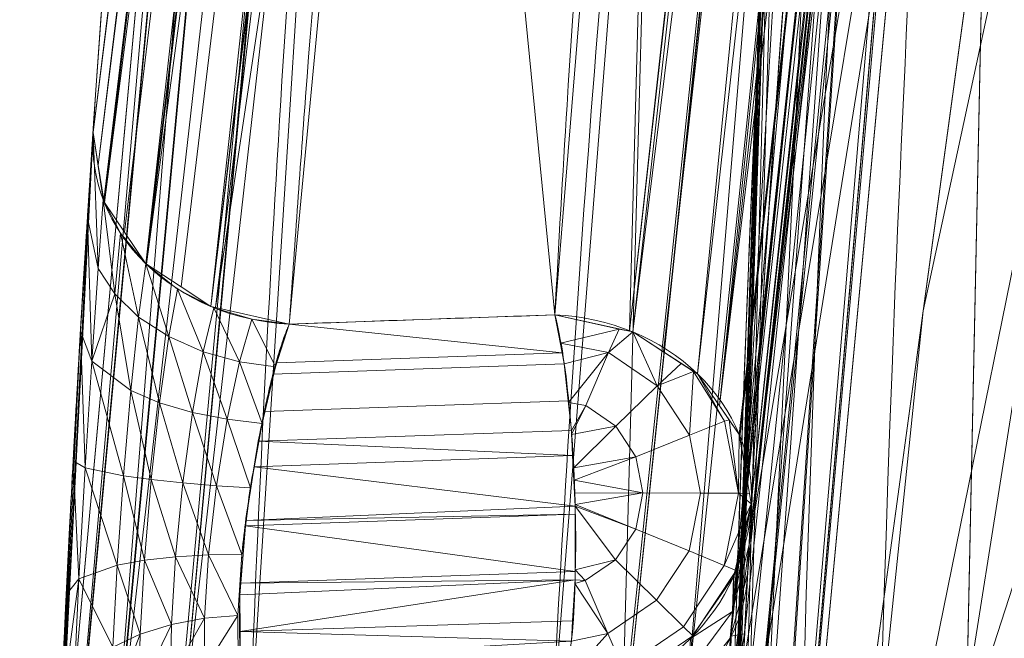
# Model space of a CAD drawing. Header units: millimetres. Extents: x -72 to 72, y -145 to 145.
# Tile 210 of 256: x -57.524 to -56.075, y 1.753 to 2.663. Entities that reach past the tile are written whole.
import ezdxf

# ---------------------------------------------------------------- set-up
doc = ezdxf.new("R2010")
doc.units = ezdxf.units.MM
doc.layers.add('1', color=7, linetype='CONTINUOUS')

msp = doc.modelspace()

# ---------------------------------------------------------------- linework, layer by layer
at = {"layer": '1', "color": 163, "linetype": 'Continuous', "lineweight": 13}
msp.add_line((-56.4475, 1.9512, 3.1707), (-56.4475, 1.9512, 10), dxfattribs=at)
at = {"layer": '1', "color": 163, "linetype": 'Continuous', "lineweight": 13, "extrusion": (0, 0, -1)}
for centre, radius in [((0, 0, 144.0046), 61.0181), ((0, 0, 147), 60.9142), ((0, 0, 145), 60), ((0, 0, 146), 59.5), ((0, 0, 124.3698), 56.3953)]:
    msp.add_circle(centre, radius, dxfattribs=at)
at = {"layer": '1', "color": 163, "linetype": 'Continuous', "lineweight": 13}
for centre, radius in [((0, 0, -145), 60.4434), ((0, 0, -146.7071), 60.2071), ((0, 0, -146), 60)]:
    msp.add_circle(centre, radius, dxfattribs=at)
at = {"layer": '1', "color": 163, "linetype": 'Continuous', "lineweight": 13, "extrusion": (-0.032683, -0.486834, -0.872883)}
msp.add_arc((-57.1546, 2.5609, -1.8056), 0.3, 88.6474, 180, dxfattribs=at)
at = {"layer": '1', "color": 163, "linetype": 'Continuous', "lineweight": 13, "extrusion": (0.99055, 0.034591, 0.132721)}
msp.add_arc((3.9466, 10.6604, -55.7219), 0.3, 180, 330.5175, dxfattribs=at)
at = {"layer": '1', "color": 163, "linetype": 'Continuous', "lineweight": 13, "extrusion": (0.026242, 0.487133, 0.872934)}
msp.add_arc((56.7707, 2.4965, 2.237), 0.3, 180, 270.6916, dxfattribs=at)
at = {"layer": '1', "color": 163, "linetype": 'Continuous', "lineweight": 13}
msp.add_arc((-56.747, 1.9673, 3.1707), 0.3, 272, 356.9165, dxfattribs=at)
at = {"layer": '1', "color": 163, "linetype": 'Continuous', "lineweight": 13, "extrusion": (6.70888e-07, -6.83697e-07, 1)}
msp.add_arc((-56.747, 1.9673, 10), 0.3, 272, 356.9165, dxfattribs=at)
at = {"layer": '1', "color": 163, "linetype": 'Continuous', "lineweight": 13, "extrusion": (0.024847, 0.487181, 0.872948)}
msp.add_arc((56.7737, 0.7034, -0.8533), 0.3, 94.5498, 180, dxfattribs=at)
at = {"layer": '1', "color": 163, "linetype": 'Continuous', "lineweight": 13}
for points, knots in [([(-56.5, 0, 18.8148), (-56.5, 0.8525, 18.8148), (-56.4397, 2.5575, 18.7992), (-56.0802, 5.9497, 18.7093), (-55.1883, 10.1238, 18.4939), (-53.4522, 14.9297, 18.0897), (-51.1165, 19.4623, 17.5549), (-48.2543, 23.6596, 16.8962), (-44.9408, 27.4954, 16.1445), (-41.2478, 30.9483, 15.3319), (-38.574, 32.9925, 14.7564), (-37.1942, 33.9496, 14.462)], [0, 0, 0, 0, 0.0625, 0.125, 0.25, 0.375, 0.5, 0.625, 0.75, 0.875, 1, 1, 1, 1]), ([(-56.0092, 7.4308, -40.1881), (-56.3877, 4.5783, -40.186), (-56.6408, 0.1337, -40.1852), (-56.2404, -6.0209, -40.1887), (-55.5435, -10.7162, -40.1937), (-54.419, -15.4548, -40.2011), (-52.8466, -20.1921, -40.2107), (-50.8093, -24.8841, -40.2227), (-48.2961, -29.4776, -40.237), (-45.2955, -33.9182, -40.2537), (-41.8019, -38.1419, -40.2727), (-37.8257, -42.0923, -40.294), (-33.3833, -45.7042, -40.3176), (-28.4909, -48.9101, -40.3436), (-21.4102, -52.5496, -40.3813), (-15.5377, -54.4811, -40.4131), (-11.4458, -55.3284, -40.4359)], [0, 0, 0, 0, 0.125, 0.1875, 0.25, 0.3125, 0.375, 0.4375, 0.5, 0.5625, 0.625, 0.6875, 0.75, 0.8125, 0.875, 1, 1, 1, 1]), ([(-55.7921, 7.3986, -43.1801), (-56.0246, 5.6455, -43.1785), (-56.3222, 2.1453, -43.1763), (-56.2775, -3.0831, -43.1759), (-55.7447, -8.3172, -43.1783), (-54.7209, -13.5077, -43.1836), (-53.4738, -17.706, -43.1903), (-52.2499, -20.9716, -43.197), (-51.2194, -23.3755, -43.2027), (-50.0721, -25.74, -43.209), (-48.3889, -28.8319, -43.2184), (-46.0147, -32.5492, -43.2317), (-42.7958, -36.6787, -43.2497), (-39.8059, -39.8551, -43.2666), (-37.2255, -42.2377, -43.2812), (-35.2025, -43.9372, -43.2927), (-33.1028, -45.5406, -43.3046), (-30.9384, -47.0388, -43.3168), (-28.72, -48.425, -43.3294), (-25.6796, -50.1348, -43.3467), (-22.5174, -51.6324, -43.3647), (-19.2318, -52.9145, -43.3834), (-15.8914, -54.0389, -43.4024), (-13.3418, -54.7035, -43.4169), (-11.6398, -55.0636, -43.4266)], [0, 0, 0, 0, 0.0625, 0.125, 0.1875, 0.25, 0.3125, 0.34375, 0.375, 0.40625, 0.4375, 0.5, 0.5625, 0.625, 0.65625, 0.6875, 0.71875, 0.75, 0.78125, 0.8125, 0.875, 0.90625, 0.9375, 1, 1, 1, 1]), ([(-56.6294, 6.2741, 10.2494), (-56.6295, 6.2741, 10.2494), (-56.6295, 6.2741, 10.2493), (-56.7402, 5.6545, 9.1384), (-56.835, 5.0342, 8.0262), (-56.9929, 3.7928, 5.8003), (-57.056, 3.1715, 4.6864), (-57.1119, 2.4385, 3.372), (-57.1199, 2.3269, 3.172), (-57.1274, 2.2153, 2.9719)], [0, 0, 0, 0, 0.000007, 0.000007, 0.458826, 0.458826, 0.91765, 0.91765, 1, 1, 1, 1]), ([(-56.7366, 2.229, 3.0243), (-56.731, 2.3318, 3.2085), (-56.7251, 2.4346, 3.3928), (-56.6799, 3.1592, 4.6913), (-56.6252, 3.7808, 5.8052), (-56.4839, 5.0231, 8.0314), (-56.3972, 5.6438, 9.1439), (-56.2944, 6.2639, 10.2551), (-56.2944, 6.2639, 10.2551), (-56.2944, 6.2639, 10.2551)], [0, 0, 0, 0, 0.076342, 0.076342, 0.538171, 0.538171, 0.999993, 0.999993, 1, 1, 1, 1]), ([(-57.1867, 1.5873, -0.2484), (-57.1645, 2.2059, 0.8607), (-57.1268, 2.8244, 1.9696), (-57.0201, 4.0606, 4.1861), (-56.9512, 4.6785, 5.2939), (-56.8502, 5.415, 6.6144), (-56.8333, 5.5342, 6.8281), (-56.8158, 5.6534, 7.0417)], [0, 0, 0, 0, 0.45598, 0.45598, 0.911961, 0.911961, 1, 1, 1, 1]), ([(-56.3116, 5.6358, 6.9736), (-56.3293, 5.527, 6.7787), (-56.3465, 5.4182, 6.5838), (-56.4581, 4.6922, 5.2831), (-56.537, 4.0744, 4.1761), (-56.6632, 2.8381, 1.961), (-56.7105, 2.2196, 0.8527), (-56.742, 1.6009, -0.2559), (-56.742, 1.6009, -0.2559), (-56.742, 1.6009, -0.2559)], [0, 0, 0, 0, 0.081004, 0.081004, 0.540502, 0.540502, 0.999993, 0.999993, 1, 1, 1, 1]), ([(-57.4751, 1.363, 3.1105), (-57.4751, 1.363, 3.0773), (-57.4749, 1.3681, 3.0108), (-57.4737, 1.4001, 2.8814), (-57.4706, 1.4827, 2.7349), (-57.4645, 1.6297, 2.5964), (-57.4559, 1.816, 2.5187), (-57.4455, 2.017, 2.5011), (-57.4345, 2.2115, 2.554), (-57.4257, 2.3535, 2.6435), (-57.4198, 2.444, 2.7412), (-57.4173, 2.4809, 2.7967), (-57.4162, 2.4971, 2.8256)], [0, 0, 0, 0, 0.0625, 0.125, 0.25, 0.375, 0.5, 0.625, 0.75, 0.875, 0.9375, 1, 1, 1, 1]), ([(-57.1274, 2.2153, 2.9719), (-57.1278, 2.2144, 2.9701), (-57.1286, 2.2123, 2.9666), (-57.1304, 2.2082, 2.9595), (-57.1335, 2.2006, 2.9473), (-57.1396, 2.1839, 2.9239), (-57.1513, 2.1453, 2.8809), (-57.1671, 2.0766, 2.8334), (-57.1843, 1.9801, 2.8053), (-57.1987, 1.8789, 2.8102), (-57.2012, 1.7847, 2.8504), (-57.1998, 1.7098, 2.9199), (-57.1964, 1.6701, 2.9951), (-57.1915, 1.6543, 3.0604), (-57.1879, 1.6517, 3.0938), (-57.1857, 1.6518, 3.1105)], [0, 0, 0, 0, 0.007812, 0.015625, 0.03125, 0.0625, 0.125, 0.25, 0.375, 0.5, 0.625, 0.75, 0.875, 0.9375, 1, 1, 1, 1]), ([(-56.4475, 1.9512, 10), (-56.4475, 1.9512, 10.0538), (-56.448, 1.9419, 10.1617), (-56.4511, 1.8823, 10.3699), (-56.4591, 1.7263, 10.5953), (-56.4711, 1.4575, 10.7859), (-56.4828, 1.1332, 10.844), (-56.4914, 0.8086, 10.7865), (-56.4962, 0.5399, 10.5954), (-56.498, 0.3838, 10.37), (-56.4986, 0.3243, 10.1617), (-56.4986, 0.315, 10.0538), (-56.4986, 0.315, 10)], [0, 0, 0, 0, 0.0625, 0.125, 0.25, 0.375, 0.5, 0.625, 0.75, 0.875, 0.9375, 1, 1, 1, 1]), ([(-56.4986, 0.315, 0), (-56.4986, 0.315, -0.0451), (-56.4986, 0.3218, -0.1353), (-56.4982, 0.3644, -0.3111), (-56.497, 0.4742, -0.5112), (-56.494, 0.6713, -0.7017), (-56.4886, 0.9225, -0.8114), (-56.4806, 1.1952, -0.8401), (-56.4709, 1.4603, -0.771), (-56.4624, 1.6537, -0.6499), (-56.4565, 1.7761, -0.5168), (-56.454, 1.8257, -0.4412), (-56.4529, 1.8475, -0.4018)], [0, 0, 0, 0, 0.0625, 0.125, 0.25, 0.375, 0.5, 0.625, 0.75, 0.875, 0.9375, 1, 1, 1, 1])]:
    msp.add_open_spline(points, degree=3, knots=knots, dxfattribs=at)
for points in [[(-56.4975, 0, -15.8146), (-56.4983, 2.4841, -15.8137), (-56.3359, 4.9682, -15.8128), (-56.0092, 7.4308, -15.8119)], [(-56.5, 0, -15.8146), (-56.5, 2.512, -14.9586), (-56.2788, 4.9878, -14.1121), (-55.8549, 7.4074, -13.2876)], [(-55.8679, 6.7502, -11.81), (-55.973, 6.1921, -12.1402), (-56.1572, 5.0728, -12.8033), (-56.3549, 3.3862, -13.8041), (-56.4736, 1.6945, -14.8086), (-56.5, 0.5649, -15.4794), (-56.5, 0, -15.8146)], [(-57.4162, 2.4971, 2.8256), (-57.3371, 3.6765, 4.9231), (-57.191, 5.0402, 7.3488), (-56.9143, 6.5883, 10.1025)], [(-56.0089, 5.9535, 10.4019), (-56.2572, 4.4554, 7.6953), (-56.3844, 3.1213, 5.2848), (-56.4475, 1.9512, 3.1707)], [(-56.4529, 1.8475, -0.4018), (-56.3932, 3.0188, 1.7144), (-56.2696, 4.3529, 4.1244), (-56.026, 5.8498, 6.8282)], [(-57.1021, 5.4348, 7.1871), (-57.3254, 3.9156, 4.4852), (-57.4325, 2.5494, 2.0553), (-57.476, 1.3361, -0.1025)], [(-57.1274, 2.2153, 2.9719), (-56.9971, 2.2199, 2.9894), (-56.8668, 2.2244, 3.0069), (-56.7366, 2.229, 3.0243)]]:
    msp.add_open_spline(points, degree=3, dxfattribs=at)
for points in [[(-70.2134, 46.8571, -147), (-64.8, 0, -147), (-60.9142, 0, -147), (-55.6479, 24.776, -147)], [(-62.3, 0, -163), (-60.3667, 44.6527, -163), (-56.8902, 41.5225, -163)], [(-56.8902, 41.5225, -163), (-52.4412, 40.0769, -163), (-55.841, -40.9879, -163), (-62.3, 0, -163)], [(-54.1315, 0, -123.8834), (-51.4822, 16.7276, -123.8834), (-53.6351, 17.4271, -124.3698), (-56.3953, 0, -124.3698)], [(-53.8544, 8.6489, 33.5636), (-54.168, 11.6145, 26.0273), (-56.3186, 1.0393, 24.8532)], [(-56.1943, 2.2349, 18.7405), (-56.3186, 1.0393, 24.8532), (-54.168, 11.6145, 26.0273)], [(-54.168, 11.6145, 26.0273), (-55.1613, 9.7908, 18.4895), (-56.1943, 2.2349, 18.7405)], [(-55.5385, 9.7929, -124.3698), (-63.0255, 11.3657, -124.52), (-62.4047, 1.5354, -124.475)], [(-55.5385, -9.7929, -124.3698), (-55.5385, 9.7929, -124.3698), (-62.4047, 1.5354, -124.475)], [(-56.3186, 1.0393, 24.8532), (-55.9271, -1.7637, 30.5795), (-53.8544, 8.6489, 33.5636)], [(-56.5, 0, 18.8148), (-55.3534, 8.3857, 18.5362), (-56.4711, 1.4479, 10.7636)], [(-56.4596, 1.7121, 10.5824), (-56.4711, 1.4479, 10.7636), (-55.3534, 8.3857, 18.5362)], [(-56.4506, 1.8914, 10.3162), (-56.4596, 1.7121, 10.5824), (-55.3534, 8.3857, 18.5362)], [(-55.3534, 8.3857, 18.5362), (-55.886, 6.6534, 10.8261), (-56.4506, 1.8914, 10.3162)], [(-55.8549, 7.4074, -13.2876), (-56.0092, 7.4308, -15.8119), (-56.5, 0, -15.8146)], [(-56.4047, 3.2596, -22.8848), (-56.4975, 0, -15.8146), (-56.0092, 7.4308, -15.8119)], [(-56.4951, 0.539, -32.4565), (-56.0092, 7.4308, -40.1881), (-56.2718, -5.041, -40.1884)], [(-56.4951, 0.539, -32.4565), (-56.495, 0.7514, -32.4162), (-56.0092, 7.4308, -40.1881)], [(-56.4188, 3.0284, -32.4082), (-56.0092, 7.4308, -40.1881), (-56.495, 0.7514, -32.4162)], [(-56.2329, -3.1921, -40.1883), (-56.0092, 7.4308, -40.1881), (-55.7921, 7.3986, -43.1801)], [(-55.7921, 7.3986, -43.1801), (-56.037, -3.1781, -43.1773), (-56.2329, -3.1921, -40.1883)], [(-55.8679, 6.7502, -11.81), (-56.5, 0, -15.8146), (-55.9399, 6.356, -0.7647)], [(-56.4506, 1.8914, 10.3162), (-55.886, 6.6534, 10.8261), (-55.9429, 6.339, 10.7553)], [(-56.911, 6.5374, 10.1306), (-56.9143, 6.5883, 10.1026), (-57.4162, 2.4971, 2.8256)], [(-57.4162, 2.4971, 2.8256), (-57.4085, 2.449, 2.8522), (-56.911, 6.5374, 10.1306)], [(-56.9074, 6.4827, 10.1608), (-56.911, 6.5374, 10.1306), (-57.4085, 2.449, 2.8522)], [(-57.4085, 2.449, 2.8522), (-57.4002, 2.3977, 2.8804), (-56.9074, 6.4827, 10.1608)], [(-56.9074, 6.4827, 10.1608), (-57.4002, 2.3977, 2.8804), (-57.3996, 2.3941, 2.8824)], [(-56.9072, 6.4783, 10.1632), (-56.9074, 6.4827, 10.1608), (-57.3996, 2.3941, 2.8824)], [(-56.8794, 6.4304, 10.1872), (-56.9072, 6.4783, 10.1632), (-57.3996, 2.3941, 2.8824)], [(-57.3996, 2.3941, 2.8824), (-57.3701, 2.3507, 2.9056), (-56.8794, 6.4304, 10.1872)], [(-56.8794, 6.4304, 10.1872), (-57.3701, 2.3507, 2.9056), (-57.3386, 2.3041, 2.9303)], [(-56.8493, 6.3784, 10.2132), (-56.8794, 6.4304, 10.1872), (-57.3386, 2.3041, 2.9303)], [(-58.0316, -18.8556, -144.0046), (-60.6838, 6.3781, -144.0046), (-60.1123, 6.3181, -145), (-57.4851, -18.678, -145)], [(-56.8481, 6.3775, 10.2136), (-56.8493, 6.3784, 10.2132), (-57.3386, 2.3041, 2.9303)], [(-57.3386, 2.3041, 2.9303), (-57.3374, 2.3034, 2.9307), (-56.8481, 6.3775, 10.2136)], [(-56.7956, 6.3389, 10.2298), (-56.8481, 6.3775, 10.2136), (-57.3374, 2.3034, 2.9307)], [(-55.9858, 6.0913, -0.584), (-55.9399, 6.356, -0.7647), (-56.5, 0, -15.8146)], [(-57.3374, 2.3034, 2.9307), (-57.2867, 2.27, 2.9474), (-56.7956, 6.3389, 10.2298)], [(-56.7956, 6.3389, 10.2298), (-57.2867, 2.27, 2.9474), (-57.2429, 2.2413, 2.9618)], [(-56.751, 6.3061, 10.2437), (-56.7956, 6.3389, 10.2298), (-57.2429, 2.2413, 2.9618)], [(-56.4506, 1.8914, 10.3162), (-55.9429, 6.339, 10.7553), (-55.9896, 6.0692, 10.5638)], [(-56.7432, 6.304, 10.244), (-56.751, 6.3061, 10.2437), (-57.2429, 2.2413, 2.9618)], [(-57.2429, 2.2413, 2.9618), (-57.2361, 2.2397, 2.9624), (-56.7432, 6.304, 10.244)], [(-56.9348, 4.2464, 6.6136), (-56.7432, 6.304, 10.244), (-57.2361, 2.2397, 2.9624)], [(-56.6265, 2.2048, 3.0345), (-56.179, 6.2341, 10.2611), (-56.5717, 4.248, 6.6423)], [(-56.1736, 6.2327, 10.2614), (-56.179, 6.2341, 10.2611), (-56.6265, 2.2048, 3.0345)], [(-56.1736, 6.2327, 10.2614), (-56.6265, 2.2048, 3.0345), (-56.6218, 2.2038, 3.0349)], [(-56.6218, 2.2038, 3.0349), (-56.1274, 6.1992, 10.2758), (-56.1736, 6.2327, 10.2614)], [(-56.6218, 2.2038, 3.0349), (-56.5766, 2.1745, 3.0499), (-56.1274, 6.1992, 10.2758)], [(-56.1274, 6.1992, 10.2758), (-56.5766, 2.1745, 3.0499), (-56.5265, 2.142, 3.0665)], [(-56.5265, 2.142, 3.0665), (-56.0755, 6.1615, 10.292), (-56.1274, 6.1992, 10.2758)], [(-56.0755, 6.1615, 10.292), (-56.5265, 2.142, 3.0665), (-56.4942, 2.0953, 3.0916)], [(-56.4942, 2.0953, 3.0916), (-56.0446, 6.1092, 10.3184), (-56.0755, 6.1615, 10.292)], [(-56.0172, 6.0627, 10.3417), (-56.0446, 6.1092, 10.3184), (-56.4942, 2.0953, 3.0916)], [(-55.9858, 6.0913, -0.584), (-56.5, 0, -15.8146), (-56.4805, 1.1876, -0.8241)], [(-56.4805, 1.1876, -0.8241), (-56.0161, 5.9101, -0.3169), (-55.9858, 6.0913, -0.584)], [(-56.0172, 6.0627, 10.3417), (-56.4942, 2.0953, 3.0916), (-56.4652, 2.0532, 3.1142)], [(-56.0172, 6.0627, 10.3417), (-56.4652, 2.0532, 3.1142), (-56.4645, 2.0491, 3.1165)], [(-56.4645, 2.0491, 3.1165), (-56.0169, 6.0577, 10.3445), (-56.0172, 6.0627, 10.3417)], [(-56.0169, 6.0577, 10.3445), (-56.4645, 2.0491, 3.1165), (-56.4557, 1.9987, 3.1444)], [(-56.4557, 1.9987, 3.1444), (-56.0128, 6.0038, 10.3742), (-56.0169, 6.0577, 10.3445)], [(-56.4506, 1.8914, 10.3162), (-55.9896, 6.0692, 10.5638), (-56.0089, 5.9535, 10.4019)], [(-56.0128, 6.0038, 10.3742), (-56.4557, 1.9987, 3.1444), (-56.4475, 1.9512, 3.1707)], [(-56.4475, 1.9512, 3.1707), (-56.0089, 5.9535, 10.4019), (-56.0128, 6.0038, 10.3742)], [(-56.0089, 5.9535, 10.4019), (-56.4475, 1.9512, 10), (-56.4506, 1.8914, 10.3162)], [(-56.0089, 5.9535, 10.4019), (-56.4475, 1.9512, 3.1707), (-56.4475, 1.9512, 10)], [(-56.0161, 5.9101, -0.3169), (-56.4805, 1.1876, -0.8241), (-56.4686, 1.508, -0.7332)], [(-56.0161, 5.9101, -0.3169), (-56.4686, 1.508, -0.7332), (-56.4573, 1.7597, -0.5315)], [(-56.0161, 5.9101, -0.3169), (-56.4573, 1.7597, -0.5315), (-56.4529, 1.8475, -0.4018)], [(-56.4529, 1.8475, -0.4018), (-56.026, 5.8498, 0), (-56.0161, 5.9101, -0.3169)], [(-56.4774, 1.7566, -0.3504), (-56.0571, 5.7672, 6.8771), (-56.026, 5.8498, 6.8282)], [(-56.026, 5.8498, 6.8282), (-56.4529, 1.8475, -0.4018), (-56.4774, 1.7566, -0.3504)], [(-56.4529, 1.8475, -0.4018), (-56.026, 5.8498, 6.8282), (-56.026, 5.8498, 0)], [(-56.4784, 1.7533, -0.3485), (-56.0581, 5.7646, 6.8787), (-56.0571, 5.7672, 6.8771)], [(-56.0571, 5.7672, 6.8771), (-56.4774, 1.7566, -0.3504), (-56.4784, 1.7533, -0.3485)], [(-56.4784, 1.7533, -0.3485), (-56.1221, 5.6955, 6.9231), (-56.0581, 5.7646, 6.8787)], [(-56.2101, 5.6507, 6.9561), (-56.1221, 5.6955, 6.9231), (-56.5415, 1.6741, -0.3025)], [(-56.4784, 1.7533, -0.3485), (-56.5415, 1.6741, -0.3025), (-56.1221, 5.6955, 6.9231)], [(-57.3875, 1.5128, -0.2028), (-57.0058, 5.5924, 7.0913), (-56.9183, 5.6377, 7.0588)], [(-57.2961, 1.5666, -0.2346), (-57.3875, 1.5128, -0.2028), (-56.9183, 5.6377, 7.0588)], [(-57.2901, 1.5677, -0.2354), (-57.2961, 1.5666, -0.2346), (-56.9183, 5.6377, 7.0588)], [(-56.9183, 5.6377, 7.0588), (-56.9132, 5.6385, 7.058), (-57.2901, 1.5677, -0.2354)], [(-57.0576, 3.6215, 3.3988), (-57.2901, 1.5677, -0.2354), (-56.9132, 5.6385, 7.058)], [(-56.2133, 5.6503, 6.9566), (-56.6375, 1.6201, -0.2697), (-56.583, 3.6197, 3.3614)], [(-56.6336, 1.6209, -0.2702), (-56.6375, 1.6201, -0.2697), (-56.2133, 5.6503, 6.9566)], [(-56.6336, 1.6209, -0.2702), (-56.2133, 5.6503, 6.9566), (-56.2101, 5.6507, 6.9561)], [(-56.2101, 5.6507, 6.9561), (-56.5415, 1.6741, -0.3025), (-56.6336, 1.6209, -0.2702)], [(-57.3887, 1.5121, -0.2024), (-57.0708, 5.5213, 7.1363), (-57.0069, 5.5918, 7.0917)], [(-57.3875, 1.5128, -0.2028), (-57.3887, 1.5121, -0.2024), (-57.0069, 5.5918, 7.0917)], [(-57.0069, 5.5918, 7.0917), (-57.0058, 5.5924, 7.0913), (-57.3875, 1.5128, -0.2028)], [(-57.4524, 1.4286, -0.1546), (-57.0716, 5.5191, 7.1376), (-57.0708, 5.5213, 7.1363)], [(-57.4516, 1.4315, -0.1562), (-57.4524, 1.4286, -0.1546), (-57.0708, 5.5213, 7.1363)], [(-57.0708, 5.5213, 7.1363), (-57.3887, 1.5121, -0.2024), (-57.4516, 1.4315, -0.1562)], [(-57.1021, 5.4348, 7.1871), (-57.0716, 5.5191, 7.1376), (-57.4524, 1.4286, -0.1546)], [(-57.4524, 1.4286, -0.1546), (-57.476, 1.3361, -0.1025), (-57.1021, 5.4348, 7.1871)], [(-57.2361, 2.2397, 2.9624), (-57.1274, 2.2153, 2.9719), (-56.9348, 4.2464, 6.6136)], [(-56.9348, 4.2464, 6.6136), (-57.1274, 2.2153, 2.9719), (-56.7366, 2.229, 3.0243)], [(-56.7366, 2.229, 3.0243), (-56.5717, 4.248, 6.6423), (-56.9348, 4.2464, 6.6136)], [(-56.5717, 4.248, 6.6423), (-56.7366, 2.229, 3.0243), (-56.6265, 2.2048, 3.0345)], [(-57.2379, 3.9463, 4.5398), (-57.476, 1.3361, -0.1025), (-57.4162, 2.4971, 2.8256)], [(-57.4162, 2.4971, 2.8256), (-57.2386, 3.9448, 5.4006), (-57.2379, 3.9463, 4.5398)], [(-56.3335, 3.549, -14.1768), (-56.1776, 3.7023, -14.5516), (-56.5, 0, -15.8146)], [(-57.0576, 3.6215, 3.3988), (-57.1867, 1.5873, -0.2484), (-57.2901, 1.5677, -0.2354)], [(-56.583, 3.6197, 3.3614), (-56.742, 1.6009, -0.2559), (-57.1867, 1.5873, -0.2484), (-57.0576, 3.6215, 3.3988)], [(-56.6375, 1.6201, -0.2697), (-56.742, 1.6009, -0.2559), (-56.583, 3.6197, 3.3614)], [(-56.1841, 3.3738, -13.8131), (-56.3335, 3.549, -14.1768), (-56.5, 0, -15.8146)], [(-56.4047, 3.2596, -22.8848), (-56.4177, 3.0476, -22.9252), (-56.4975, 0, -15.8146)], [(-56.4975, 0, -15.8146), (-56.4177, 3.0476, -22.9252), (-56.4918, 0.9591, -23.0619)], [(-56.4177, 3.0476, -22.9252), (-56.4894, 1.0952, -23.2701), (-56.4918, 0.9591, -23.0619)], [(-56.4894, 1.0952, -23.2701), (-56.4177, 3.0476, -22.9252), (-56.4286, 2.8395, -23.0626)], [(-56.495, 0.7514, -32.4162), (-56.4286, 2.8396, -32.2789), (-56.4188, 3.0284, -32.4082)], [(-56.4353, 2.7035, -32.0703), (-56.4286, 2.8396, -32.2789), (-56.495, 0.7514, -32.4162)], [(-56.4286, 2.8395, -23.0626), (-56.4349, 2.7121, -23.2502), (-56.4894, 1.0952, -23.2701)], [(-56.4894, 1.0952, -23.2701), (-56.4349, 2.7121, -23.2502), (-56.4357, 2.663, -23.4855)], [(-56.4353, 2.7035, -32.0703), (-56.495, 0.7514, -32.4162), (-56.4918, 0.9592, -32.2793)], [(-56.4918, 0.9592, -32.2793), (-56.4896, 1.0866, -32.092), (-56.4353, 2.7035, -32.0703)], [(-56.4353, 2.7035, -32.0703), (-56.4896, 1.0866, -32.092), (-56.4865, 1.1356, -31.8572)], [(-56.4357, 2.663, -31.8558), (-56.4353, 2.7035, -32.0703), (-56.4865, 1.1356, -31.8572)], [(-56.4865, 1.1356, -23.4842), (-56.4894, 1.0952, -23.2701), (-56.4357, 2.663, -23.4855)], [(-56.4865, 1.1356, -31.8572), (-56.4865, 1.1356, -23.4842), (-56.4357, 2.663, -23.4855), (-56.4357, 2.663, -31.8558)], [(-57.476, 1.3361, -0.1025), (-57.4218, 2.4123, 2.708), (-57.4162, 2.4971, 2.8256)], [(-57.4162, 2.4971, 2.8256), (-57.4244, 2.3718, 2.6714), (-57.4088, 2.2972, 2.7514)], [(-57.4088, 2.2972, 2.7514), (-57.4012, 2.3982, 2.8802), (-57.4162, 2.4971, 2.8256)], [(-57.476, 1.3361, -0.1025), (-57.4345, 2.209, 2.5638), (-57.4218, 2.4123, 2.708)], [(-57.4012, 2.3982, 2.8802), (-57.4088, 2.2972, 2.7514), (-57.3844, 2.26, 2.7903)], [(-57.3844, 2.26, 2.7903), (-57.3758, 2.349, 2.9067), (-57.4012, 2.3982, 2.8802)], [(-57.4244, 2.3718, 2.6714), (-57.4345, 2.205, 2.5654), (-57.4181, 2.1608, 2.6614)], [(-57.4181, 2.1608, 2.6614), (-57.4088, 2.2972, 2.7514), (-57.4244, 2.3718, 2.6714)], [(-57.3758, 2.349, 2.9067), (-57.3844, 2.26, 2.7903), (-57.3491, 2.2258, 2.8253)], [(-57.3491, 2.2258, 2.8253), (-57.3386, 2.3041, 2.9303), (-57.3758, 2.349, 2.9067)], [(-57.3386, 2.3041, 2.9303), (-57.3491, 2.2258, 2.8253), (-57.3047, 2.1969, 2.854)], [(-57.3047, 2.1969, 2.854), (-57.2917, 2.2669, 2.9493), (-57.3386, 2.3041, 2.9303)], [(-57.3844, 2.26, 2.7903), (-57.4088, 2.2972, 2.7514), (-57.4181, 2.1608, 2.6614)], [(-57.2917, 2.2669, 2.9493), (-57.3047, 2.1969, 2.854), (-57.2541, 2.1747, 2.875)], [(-57.2541, 2.1747, 2.875), (-57.2384, 2.2394, 2.9627), (-57.2917, 2.2669, 2.9493)], [(-57.3844, 2.26, 2.7903), (-57.4181, 2.1608, 2.6614), (-57.3605, 2.1177, 2.7505)], [(-57.3605, 2.1177, 2.7505), (-57.3491, 2.2258, 2.8253), (-57.3844, 2.26, 2.7903)], [(-57.2384, 2.2394, 2.9627), (-57.2541, 2.1747, 2.875), (-57.2007, 2.16, 2.8878)], [(-57.2007, 2.16, 2.8878), (-57.1824, 2.2224, 2.9701), (-57.2384, 2.2394, 2.9627)], [(-56.3186, 1.0393, 24.8532), (-56.1943, 2.2349, 18.7405), (-56.4999, 0, 18.8147)], [(-57.3491, 2.2258, 2.8253), (-57.3605, 2.1177, 2.7505), (-57.3182, 2.0998, 2.7858)], [(-57.3182, 2.0998, 2.7858), (-57.3047, 2.1969, 2.854), (-57.3491, 2.2258, 2.8253)], [(-57.1824, 2.2224, 2.9701), (-57.2007, 2.16, 2.8878), (-57.1476, 2.1526, 2.8926)], [(-57.1476, 2.1526, 2.8926), (-57.1274, 2.2153, 2.9719), (-57.1824, 2.2224, 2.9701)], [(-56.7258, 2.173, 2.9583), (-56.7366, 2.229, 3.0243), (-57.1274, 2.2153, 2.9719)], [(-56.6417, 2.2081, 3.0331), (-56.7366, 2.229, 3.0243), (-56.7285, 2.1873, 2.9752)], [(-57.476, 1.3361, -0.1025), (-57.4475, 1.9769, 2.5108), (-57.4345, 2.209, 2.5638)], [(-57.4345, 2.205, 2.5654), (-57.4454, 2.0143, 2.5154), (-57.4279, 2.0039, 2.6175)], [(-57.4279, 2.0039, 2.6175), (-57.4181, 2.1608, 2.6614), (-57.4345, 2.205, 2.5654)], [(-57.1274, 2.2153, 2.9719), (-57.1461, 2.1582, 2.9019), (-56.7258, 2.173, 2.9583)], [(-56.7285, 2.1873, 2.9752), (-56.6575, 2.1736, 2.9721), (-56.6417, 2.2081, 3.0331)], [(-56.6218, 2.2038, 3.0349), (-56.6417, 2.2081, 3.0331), (-56.6575, 2.1736, 2.9721)], [(-56.6218, 2.2038, 3.0349), (-56.6575, 2.1736, 2.9721), (-56.5861, 2.1244, 2.9721)], [(-56.5861, 2.1244, 2.9721), (-56.5506, 2.1576, 3.0586), (-56.6218, 2.2038, 3.0349)], [(-57.3047, 2.1969, 2.854), (-57.3182, 2.0998, 2.7858), (-57.2699, 2.0855, 2.8125)], [(-57.2699, 2.0855, 2.8125), (-57.2541, 2.1747, 2.875), (-57.3047, 2.1969, 2.854)], [(-57.2541, 2.1747, 2.875), (-57.2699, 2.0855, 2.8125), (-57.2187, 2.0754, 2.8296)], [(-57.2187, 2.0754, 2.8296), (-57.2007, 2.16, 2.8878), (-57.2541, 2.1747, 2.875)], [(-56.6575, 2.1736, 2.9721), (-56.7285, 2.1873, 2.9752), (-56.7227, 2.1571, 2.9396)], [(-56.6575, 2.1736, 2.9721), (-56.7227, 2.1571, 2.9396), (-56.7166, 2.1, 2.9091)], [(-56.7166, 2.1, 2.9091), (-56.6912, 2.0959, 2.9054), (-56.6575, 2.1736, 2.9721)], [(-56.6912, 2.0959, 2.9054), (-56.6467, 2.0652, 2.9054), (-56.5861, 2.1244, 2.9721), (-56.6575, 2.1736, 2.9721)], [(-57.4181, 2.1608, 2.6614), (-57.4279, 2.0039, 2.6175), (-57.3715, 1.9923, 2.7128)], [(-57.3715, 1.9923, 2.7128), (-57.3605, 2.1177, 2.7505), (-57.4181, 2.1608, 2.6614)], [(-57.2007, 2.16, 2.8878), (-57.2187, 2.0754, 2.8296), (-57.1674, 2.0694, 2.8377)], [(-57.1674, 2.0694, 2.8377), (-57.1476, 2.1526, 2.8926), (-57.2007, 2.16, 2.8878)], [(-56.7227, 2.1571, 2.9396), (-56.7258, 2.173, 2.9583), (-57.1461, 2.1582, 2.9019), (-57.1514, 2.1419, 2.8819)], [(-57.1514, 2.1419, 2.8819), (-57.1634, 2.0868, 2.8504), (-56.7169, 2.1025, 2.9104), (-56.7227, 2.1571, 2.9396)], [(-56.5325, 2.1459, 3.0646), (-56.5506, 2.1576, 3.0586), (-56.5861, 2.1244, 2.9721)], [(-56.5325, 2.1459, 3.0646), (-56.5861, 2.1244, 2.9721), (-56.5386, 2.0519, 2.9721)], [(-56.5386, 2.0519, 2.9721), (-56.487, 2.0728, 3.0645), (-56.5325, 2.1459, 3.0646)], [(-56.5265, 2.142, 3.0665), (-56.5325, 2.1459, 3.0646), (-56.487, 2.0728, 3.0645)], [(-56.487, 2.0728, 3.0645), (-56.48, 2.0747, 3.1027), (-56.5265, 2.142, 3.0665)], [(-57.3605, 2.1177, 2.7505), (-57.3715, 1.9923, 2.7128), (-57.3306, 1.9868, 2.7511)], [(-57.3306, 1.9868, 2.7511), (-57.3182, 2.0998, 2.7858), (-57.3605, 2.1177, 2.7505)], [(-56.6467, 2.0652, 2.9054), (-56.6172, 2.02, 2.9054), (-56.5386, 2.0519, 2.9721), (-56.5861, 2.1244, 2.9721)], [(-56.7122, 2.0589, 2.8871), (-56.7169, 2.1025, 2.9104), (-57.1634, 2.0868, 2.8504), (-57.173, 2.0433, 2.8255)], [(-57.3182, 2.0998, 2.7858), (-57.3306, 1.9868, 2.7511), (-57.284, 1.9819, 2.7807)], [(-57.284, 1.9819, 2.7807), (-57.2699, 2.0855, 2.8125), (-57.3182, 2.0998, 2.7858)], [(-56.6912, 2.0959, 2.9054), (-56.7166, 2.1, 2.9091), (-56.7122, 2.0589, 2.8871)], [(-56.7122, 2.0589, 2.8871), (-56.7119, 2.0528, 2.8858), (-56.6912, 2.0959, 2.9054)], [(-56.6467, 2.0652, 2.9054), (-56.6912, 2.0959, 2.9054), (-56.7119, 2.0528, 2.8858)], [(-57.2699, 2.0855, 2.8125), (-57.284, 1.9819, 2.7807), (-57.2345, 1.9777, 2.8006)], [(-57.2345, 1.9777, 2.8006), (-57.2187, 2.0754, 2.8296), (-57.2699, 2.0855, 2.8125)], [(-57.2187, 2.0754, 2.8296), (-57.2345, 1.9777, 2.8006), (-57.1846, 1.9744, 2.8111)], [(-57.1846, 1.9744, 2.8111), (-57.1674, 2.0694, 2.8377), (-57.2187, 2.0754, 2.8296)], [(-56.5386, 2.0519, 2.9721), (-56.5221, 1.9667, 2.9721), (-56.4664, 1.9666, 3.0645), (-56.487, 2.0728, 3.0645)], [(-56.48, 2.0747, 3.1027), (-56.487, 2.0728, 3.0645), (-56.4664, 1.9666, 3.0645)], [(-56.4664, 1.9666, 3.0645), (-56.4652, 2.0532, 3.1142), (-56.48, 2.0747, 3.1027)], [(-56.7104, 2.022, 2.8827), (-56.7122, 2.0589, 2.8871), (-57.173, 2.0433, 2.8255)], [(-56.7119, 2.0528, 2.8858), (-56.7088, 2.004, 2.8754), (-56.6467, 2.0652, 2.9054)], [(-56.6172, 2.02, 2.9054), (-56.6467, 2.0652, 2.9054), (-56.7088, 2.004, 2.8754)], [(-57.173, 2.0433, 2.8255), (-57.1789, 2.0055, 2.8203), (-56.7104, 2.022, 2.8827)], [(-56.6172, 2.02, 2.9054), (-56.6069, 1.967, 2.9054), (-56.5221, 1.9667, 2.9721), (-56.5386, 2.0519, 2.9721)], [(-56.4664, 1.9666, 3.0645), (-56.4501, 1.9661, 3.1624), (-56.4652, 2.0532, 3.1142)], [(-57.4454, 2.0143, 2.5154), (-57.4557, 1.8171, 2.5291), (-57.4369, 1.8407, 2.6272)], [(-57.4369, 1.8407, 2.6272), (-57.4279, 2.0039, 2.6175), (-57.4454, 2.0143, 2.5154)], [(-56.7066, 1.9478, 2.874), (-56.7104, 2.022, 2.8827), (-57.1789, 2.0055, 2.8203)], [(-56.7088, 2.004, 2.8754), (-56.7081, 1.986, 2.8749), (-56.6172, 2.02, 2.9054)], [(-56.6069, 1.967, 2.9054), (-56.6172, 2.02, 2.9054), (-56.7081, 1.986, 2.8749)], [(-57.4279, 2.0039, 2.6175), (-57.4369, 1.8407, 2.6272), (-57.3808, 1.8608, 2.719)], [(-57.3808, 1.8608, 2.719), (-57.3715, 1.9923, 2.7128), (-57.4279, 2.0039, 2.6175)], [(-57.1789, 2.0055, 2.8203), (-57.1914, 1.9264, 2.8094), (-56.7066, 1.9478, 2.874)], [(-57.3715, 1.9923, 2.7128), (-57.3808, 1.8608, 2.719), (-57.3406, 1.8682, 2.7564)], [(-57.3406, 1.8682, 2.7564), (-57.3306, 1.9868, 2.7511), (-57.3715, 1.9923, 2.7128)], [(-57.3306, 1.9868, 2.7511), (-57.3406, 1.8682, 2.7564), (-57.2948, 1.8732, 2.7855)], [(-57.2948, 1.8732, 2.7855), (-57.284, 1.9819, 2.7807), (-57.3306, 1.9868, 2.7511)], [(-56.7081, 1.986, 2.8749), (-56.7073, 1.9669, 2.8745), (-56.6069, 1.967, 2.9054)], [(-57.4598, 1.7295, 2.5578), (-57.4475, 1.9769, 2.5108), (-57.476, 1.3361, -0.1025)], [(-57.284, 1.9819, 2.7807), (-57.2948, 1.8732, 2.7855), (-57.2462, 1.8759, 2.8057)], [(-57.2462, 1.8759, 2.8057), (-57.2345, 1.9777, 2.8006), (-57.284, 1.9819, 2.7807)], [(-57.2345, 1.9777, 2.8006), (-57.2462, 1.8759, 2.8057), (-57.1972, 1.8763, 2.817)], [(-57.1972, 1.8763, 2.817), (-57.1846, 1.9744, 2.8111), (-57.2345, 1.9777, 2.8006)], [(-56.6069, 1.967, 2.9054), (-56.7073, 1.9669, 2.8745), (-56.7067, 1.95, 2.8741)], [(-56.7067, 1.95, 2.8741), (-56.6174, 1.914, 2.9054), (-56.6069, 1.967, 2.9054)], [(-56.6069, 1.967, 2.9054), (-56.6174, 1.914, 2.9054), (-56.539, 1.8817, 2.9721), (-56.5221, 1.9667, 2.9721)], [(-56.5221, 1.9667, 2.9721), (-56.539, 1.8817, 2.9721), (-56.4876, 1.8605, 3.0645), (-56.4664, 1.9666, 3.0645)], [(-56.4475, 1.9512, 3.1707), (-56.4664, 1.9666, 3.0645), (-56.4876, 1.8605, 3.0645)], [(-56.4475, 1.9512, 3.1707), (-56.4501, 1.9661, 3.1624), (-56.4664, 1.9666, 3.0645)], [(-56.7066, 1.9359, 2.8771), (-56.7066, 1.9478, 2.874), (-57.1914, 1.9264, 2.8094)], [(-56.6174, 1.914, 2.9054), (-56.7067, 1.95, 2.8741), (-56.7066, 1.9478, 2.874)], [(-56.6472, 1.8689, 2.9054), (-56.7066, 1.9478, 2.874), (-56.7066, 1.8538, 2.8985)], [(-56.7066, 1.9478, 2.874), (-56.6472, 1.8689, 2.9054), (-56.6174, 1.914, 2.9054)], [(-56.4876, 1.8605, 3.0645), (-56.4696, 1.8531, 3.1707), (-56.4475, 1.9512, 3.1707)], [(-56.4475, 1.9512, 10), (-56.4727, 1.8476, 10), (-56.4749, 1.7928, 10.2667)], [(-56.4749, 1.7928, 10.2667), (-56.4506, 1.8914, 10.3162), (-56.4475, 1.9512, 10)], [(-56.4736, 1.8438, 3.1707), (-56.4736, 1.8438, 10), (-56.4475, 1.9512, 10), (-56.4475, 1.9512, 3.1707)], [(-57.1914, 1.9264, 2.8094), (-57.192, 1.9188, 2.8114), (-56.7066, 1.9359, 2.8771)], [(-56.7066, 1.8515, 2.8991), (-56.7066, 1.9359, 2.8771), (-57.192, 1.9188, 2.8114)], [(-57.192, 1.9188, 2.8114), (-57.1989, 1.8345, 2.8339), (-56.7066, 1.8515, 2.8991)], [(-56.6174, 1.914, 2.9054), (-56.6472, 1.8689, 2.9054), (-56.5869, 1.8094, 2.9721), (-56.539, 1.8817, 2.9721)], [(-56.4506, 1.8914, 10.3162), (-56.4749, 1.7928, 10.2667), (-56.4824, 1.637, 10.4982)], [(-56.4824, 1.637, 10.4982), (-56.4594, 1.7162, 10.5763), (-56.4506, 1.8914, 10.3162)], [(-57.3008, 1.7737, 2.8294), (-57.2948, 1.8732, 2.7855), (-57.3406, 1.8682, 2.7564)], [(-57.2948, 1.8732, 2.7855), (-57.3008, 1.7737, 2.8294), (-57.2522, 1.7827, 2.8469)], [(-57.2522, 1.7827, 2.8469), (-57.2462, 1.8759, 2.8057), (-57.2948, 1.8732, 2.7855)], [(-57.2462, 1.8759, 2.8057), (-57.2522, 1.7827, 2.8469), (-57.2032, 1.7868, 2.8567)], [(-57.2032, 1.7868, 2.8567), (-57.1972, 1.8763, 2.817), (-57.2462, 1.8759, 2.8057)], [(-56.539, 1.8817, 2.9721), (-56.5869, 1.8094, 2.9721), (-56.5472, 1.7703, 3.0645), (-56.4876, 1.8605, 3.0645)], [(-57.3872, 1.7403, 2.7722), (-57.3808, 1.8608, 2.719), (-57.4369, 1.8407, 2.6272)], [(-57.3808, 1.8608, 2.719), (-57.3872, 1.7403, 2.7722), (-57.3467, 1.7594, 2.8043)], [(-57.3467, 1.7594, 2.8043), (-57.3406, 1.8682, 2.7564), (-57.3808, 1.8608, 2.719)], [(-57.3406, 1.8682, 2.7564), (-57.3467, 1.7594, 2.8043), (-57.3008, 1.7737, 2.8294)], [(-56.7066, 1.8538, 2.8985), (-56.6919, 1.8385, 2.9054), (-56.6472, 1.8689, 2.9054)], [(-56.6472, 1.8689, 2.9054), (-56.6919, 1.8385, 2.9054), (-56.6585, 1.7605, 2.9721), (-56.5869, 1.8094, 2.9721)], [(-56.4876, 1.8605, 3.0645), (-56.5472, 1.7703, 3.0645), (-56.5334, 1.7567, 3.1707), (-56.4696, 1.8531, 3.1707)], [(-57.464, 1.6367, 2.6091), (-57.4442, 1.6912, 2.6934), (-57.4369, 1.8407, 2.6272)], [(-57.4369, 1.8407, 2.6272), (-57.4557, 1.8171, 2.5291), (-57.464, 1.6367, 2.6091)], [(-57.4369, 1.8407, 2.6272), (-57.4442, 1.6912, 2.6934), (-57.3872, 1.7403, 2.7722)], [(-56.7066, 1.8395, 2.9023), (-56.7066, 1.8515, 2.8991), (-57.1989, 1.8345, 2.8339)], [(-56.6919, 1.8385, 2.9054), (-56.7066, 1.8538, 2.8985), (-56.7066, 1.8395, 2.9023)], [(-56.5369, 1.7532, 3.1707), (-56.5369, 1.7532, 10), (-56.4736, 1.8438, 10), (-56.4736, 1.8438, 3.1707)], [(-56.4749, 1.7928, 10.2667), (-56.4736, 1.8438, 10), (-56.5369, 1.7532, 10)], [(-56.4774, 1.7566, -0.3504), (-56.4529, 1.8475, -0.4018), (-56.4573, 1.7597, -0.5315)], [(-56.4749, 1.7928, 10.2667), (-56.4727, 1.8476, 10), (-56.4736, 1.8438, 10)], [(-56.7066, 1.8395, 2.9023), (-57.2003, 1.8174, 2.8385), (-57.1999, 1.7631, 2.8816)], [(-57.1989, 1.8345, 2.8339), (-57.2003, 1.8174, 2.8385), (-56.7066, 1.8395, 2.9023)], [(-57.1999, 1.7631, 2.8816), (-56.7104, 1.7791, 2.946), (-56.7066, 1.8395, 2.9023)], [(-56.707, 1.834, 2.9063), (-56.7122, 1.749, 2.9678), (-56.6585, 1.7605, 2.9721)], [(-56.7066, 1.8395, 2.9023), (-56.707, 1.834, 2.9063), (-56.6919, 1.8385, 2.9054)], [(-56.6585, 1.7605, 2.9721), (-56.6919, 1.8385, 2.9054), (-56.707, 1.834, 2.9063)], [(-56.5869, 1.8094, 2.9721), (-56.6585, 1.7605, 2.9721), (-56.6366, 1.7094, 3.0645), (-56.5472, 1.7703, 3.0645)], [(-57.302, 1.6953, 2.9045), (-57.2524, 1.7091, 2.917), (-57.2522, 1.7827, 2.8469)], [(-57.2522, 1.7827, 2.8469), (-57.3008, 1.7737, 2.8294), (-57.302, 1.6953, 2.9045)], [(-57.2524, 1.7091, 2.917), (-57.2028, 1.7155, 2.9239), (-57.2032, 1.7868, 2.8567)], [(-57.2032, 1.7868, 2.8567), (-57.2522, 1.7827, 2.8469), (-57.2524, 1.7091, 2.917)], [(-56.4824, 1.637, 10.4982), (-56.4749, 1.7928, 10.2667), (-56.5396, 1.7057, 10.2303)], [(-56.5369, 1.7532, 10), (-56.5396, 1.7057, 10.2303), (-56.4749, 1.7928, 10.2667)], [(-57.3488, 1.6739, 2.8862), (-57.302, 1.6953, 2.9045), (-57.3008, 1.7737, 2.8294)], [(-57.3008, 1.7737, 2.8294), (-57.3467, 1.7594, 2.8043), (-57.3488, 1.6739, 2.8862)], [(-56.7122, 1.749, 2.9678), (-56.7104, 1.7791, 2.946), (-57.1999, 1.7631, 2.8816)], [(-56.5472, 1.7703, 3.0645), (-56.6366, 1.7094, 3.0645), (-56.629, 1.6915, 3.1707), (-56.5334, 1.7567, 3.1707)], [(-57.3904, 1.6453, 2.8626), (-57.3488, 1.6739, 2.8862), (-57.3467, 1.7594, 2.8043)], [(-57.3467, 1.7594, 2.8043), (-57.3872, 1.7403, 2.7722), (-57.3904, 1.6453, 2.8626)], [(-57.1999, 1.7631, 2.8816), (-57.1997, 1.7213, 2.9147), (-56.7122, 1.749, 2.9678)], [(-56.7227, 1.6889, 3.0617), (-56.6366, 1.7094, 3.0645), (-56.6585, 1.7605, 2.9721)], [(-56.6585, 1.7605, 2.9721), (-56.7122, 1.749, 2.9678), (-56.7227, 1.6889, 3.0617)], [(-56.4838, 1.6076, -0.534), (-56.4573, 1.7597, -0.5315), (-56.4686, 1.508, -0.7332)], [(-56.4573, 1.7597, -0.5315), (-56.4838, 1.6076, -0.534), (-56.4774, 1.7566, -0.3504)], [(-56.4784, 1.7533, -0.3485), (-56.4774, 1.7566, -0.3504), (-56.4838, 1.6076, -0.534)]]:
    msp.add_3dface(points, dxfattribs=at)

doc.saveas('drawing.dxf')
